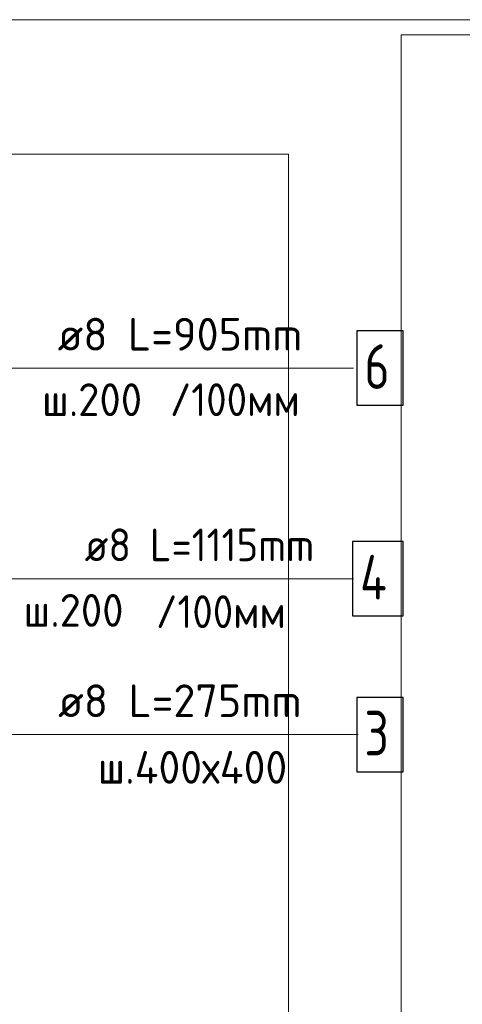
# Model space of a CAD drawing. Header units: millimetres. Extents: x 0 to 21005, y 0 to 14855.
# Tile 38 of 50: x 14104 to 15589, y 6324 to 9631. Entities that reach past the tile are written whole.
import ezdxf

# ---------------------------------------------------------------- set-up
doc = ezdxf.new("R2010")
doc.units = ezdxf.units.MM
for name, color, linetype, lineweight in [('Standard', 7, 'Continuous', 25), ('Позиционная метка линия выноска', 7, 'Continuous', 13), ('Стена фоновая затяжка С-обр.', 7, 'Continuous', 25), ('Стена Хомут', 7, 'Continuous', 25)]:
    doc.layers.add(name, color=color, linetype=linetype, lineweight=lineweight)
doc.styles.add('ISOCPEUR', font='txt')

msp = doc.modelspace()

# ---------------------------------------------------------------- linework, layer by layer
at = {"layer": 'Standard', "color": 7, "linetype": 'Continuous', "lineweight": 13, "transparency": 33554687}
for points in [[(16303.2, 9631.2), (10646.3, 9631.2), (10646.3, 3974.3), (16303.2, 3974.3), (16303.2, 9631.2)], [(21005, 9580.2), (15383.9, 9580.2), (15383.9, 5165.5), (21005, 5165.5)]]:
    msp.add_lwpolyline(points, dxfattribs=at)
at = {"layer": 'Standard', "color": 254, "linetype": 'Continuous', "lineweight": 18, "true_color": 0xc4c4ff, "transparency": 33554687}
msp.add_lwpolyline([(11219.4, 5422.5), (15006.2, 5422.5), (15006.2, 9179.3), (11219.4, 9179.3), (11219.4, 5422.5)], dxfattribs=at)
at = {"layer": 'Позиционная метка линия выноска', "color": 7, "linetype": 'Continuous', "lineweight": 13, "transparency": 33554687}
msp.add_line((15223.8, 7753.6), (13684.1, 7753.6), dxfattribs=at)
for points in [[(15223.5, 8461.1), (13233.5, 8461.1), (13233.5, 8227.8)], [(15239.6, 7230), (13536.3, 7230), (13536.3, 7330)]]:
    msp.add_lwpolyline(points, dxfattribs=at)
at = {"layer": 'Стена фоновая затяжка С-обр.', "color": 7, "linetype": 'Continuous', "lineweight": 25, "transparency": 33554687}
msp.add_lwpolyline([(15235.5, 7105), (15390.5, 7105), (15390.5, 7355), (15235.5, 7355), (15235.5, 7105)], dxfattribs=at)
at = {"layer": 'Стена Хомут', "color": 7, "linetype": 'Continuous', "lineweight": 25, "transparency": 33554687}
for points in [[(15235.5, 8336.1), (15390.5, 8336.1), (15390.5, 8586.1), (15235.5, 8586.1), (15235.5, 8336.1)], [(15235.5, 8336.1), (15390.5, 8336.1), (15390.5, 8586.1), (15235.5, 8586.1), (15235.5, 8336.1)], [(15235.5, 8336.1), (15390.5, 8336.1), (15390.5, 8586.1), (15235.5, 8586.1), (15235.5, 8336.1)], [(15220.5, 7628.6), (15390.5, 7628.6), (15390.5, 7878.6), (15220.5, 7878.6), (15220.5, 7628.6)], [(15220.5, 7628.6), (15390.5, 7628.6), (15390.5, 7878.6), (15220.5, 7878.6), (15220.5, 7628.6)]]:
    msp.add_lwpolyline(points, dxfattribs=at)

# ---------------------------------------------------------------- texts
at = {"layer": 'Standard', "color": 7, "linetype": 'Continuous', "lineweight": 25, "transparency": 33554687, "char_height": 110, "attachment_point": 7, "style": 'ISOCPEUR'}
for s, insert, width in [('\\W0.91;/100мм', (14607.4, 8299.8), 511.926), ('\\W0.91;/100мм', (14560.8, 7587.9), 511.922), ('\\W0.97;ш.400х400', (14365.2, 7065.2), 745.824)]:
    msp.add_mtext(s, dxfattribs=dict(at, insert=insert, width=width))
at = {"layer": 'Стена фоновая затяжка С-обр.', "color": 7, "linetype": 'Continuous', "lineweight": 13, "transparency": 33554687, "attachment_point": 7, "style": 'ISOCPEUR'}
for s, insert, char_height, width in [('\\W0.98;ø8 L=275mm ', (14232.4, 7288.7), 110, 944.264), ('\\W0.78;3', (15260.5, 7160), 150, 163.203)]:
    msp.add_mtext(s, dxfattribs=dict(at, insert=insert, char_height=char_height, width=width))
at = {"layer": 'Стена Хомут', "color": 7, "linetype": 'Continuous', "lineweight": 13, "transparency": 33554687, "attachment_point": 7, "style": 'ISOCPEUR'}
for s, insert, char_height, width in [('\\W0.98;ø8 L=905mm ', (14230.8, 8519.8), 110, 944.264), ('\\W0.78;6', (15260.5, 8391.1), 150, 163.203), ('\\W0.78;6', (15260.5, 8391.1), 150, 163.203), ('\\W0.78;6', (15260.5, 8391.1), 150, 163.203), ('\\W0.95;ш.200 ', (14178.4, 8299.8), 110, 481.068), ('\\W0.91;ø8 L=1115mm ', (14321.4, 7812.3), 110, 951.833), ('\\W0.80;4', (15245.5, 7683.6), 150, 179.915), ('\\W0.80;4', (15245.5, 7683.6), 150, 179.915), ('\\W0.95;ш.200 ', (14116.1, 7592.3), 110, 481.068)]:
    msp.add_mtext(s, dxfattribs=dict(at, insert=insert, char_height=char_height, width=width))

doc.saveas('drawing.dxf')
